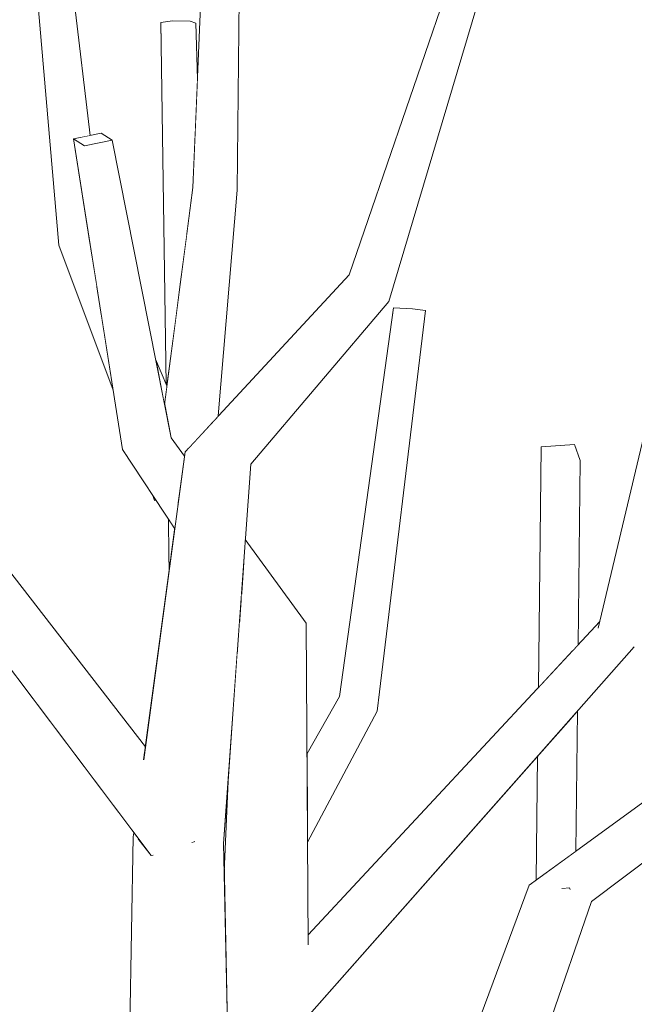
# Model space of a CAD drawing. Extents: x -289599 to -184549, y 66678 to 295474.
# Tile 141 of 256: x -267196 to -267125, y 72229 to 72342. Entities that reach past the tile are written whole.
import ezdxf

# ---------------------------------------------------------------- set-up
doc = ezdxf.new("R2010")
doc.units = 0
doc.header["$MEASUREMENT"] = 0
doc.linetypes.add('Wipeout_Contour', pattern=[1000, 0, -1000])
doc.layers.add('arch drzewa', color=8, linetype='Continuous')
doc.layers.add('Model Ściany', color=8, linetype='Continuous')
doc.layers.add('arch drzewa_Nr_Pióra__4', color=8, linetype='Continuous', lineweight=9)

msp = doc.modelspace()

# ---------------------------------------------------------------- wipeouts: each hides what was drawn before it
at = {"color": 254, "linetype": 'Wipeout_Contour', "lineweight": 0, "ltscale": 155815580.5429485}
msp.add_wipeout([(-266554.89, 73918.5), (-267404.89, 73918.5), (-267404.89, 71750.74), (-267394.05, 71748.38), (-267372.77, 71719.53), (-267373.64, 71718.42), (-267361.77, 71703.3), (-267362.86, 71707.49), (-267359.04, 71708.25), (-267358.29, 71705.38), (-267355.17, 71695.54), (-267346.43, 71685.62), (-267240.2, 71631.77), (-267227.65, 71618.5), (-267218.17, 71618.5), (-267220.21, 71620.82), (-267247.35, 71650.22), (-267302.21, 71663.9), (-267344.56, 71705.32), (-267344.38, 71705.62), (-267342.13, 71706.97), (-267301.15, 71667.98), (-267250.39, 71657.3), (-267251.23, 71718.8), (-267273.59, 71740.57), (-267303.22, 71763.94), (-267315.77, 71793.44), (-267312.12, 71795.22), (-267299.06, 71767.03), (-267278.28, 71751.59), (-267300.51, 71793.47), (-267299.07, 71794.08), (-267295.74, 71795.05), (-267269.02, 71744.71), (-267267.61, 71743.65), (-267242.21, 71719.01), (-267240.22, 71656.11), (-267209.85, 71623.74), (-267192.15, 71653.85), (-267191.46, 71694.71), (-267193.92, 71714.07), (-267240.91, 71785.35), (-267259.73, 71812.62), (-267259.88, 71812.93), (-267260.8, 71812.82), (-267270.86, 71824.37), (-267270.54, 71828.28), (-267284.76, 71838.86), (-267339.96, 71858.73), (-267360.22, 71897.52), (-267358.39, 71899.45), (-267355.97, 71898.67), (-267336.95, 71862.09), (-267284.5, 71844.32), (-267289.83, 71884.07), (-267289.74, 71884.6), (-267318.21, 71914.64), (-267315.25, 71916.35), (-267314.75, 71916.33), (-267285.4, 71886.11), (-267266.24, 71880.37), (-267263.37, 71892.41), (-267272.23, 71900.47), (-267271.16, 71917.53), (-267290.97, 71936.41), (-267293.6, 71962.94), (-267291, 71964.16), (-267288.75, 71963.13), (-267285.82, 71939.03), (-267270.75, 71924.2), (-267270.15, 71933.8), (-267268.22, 71934.27), (-267266.08, 71933.72), (-267266.79, 71920.31), (-267258.08, 71911.73), (-267250.14, 71948.8), (-267246.25, 71948.52), (-267246.21, 71946.67), (-267254.45, 71908.17), (-267252.47, 71906.21), (-267255.44, 71892.9), (-267227.55, 71869.33), (-267227.88, 71868.89), (-267227.73, 71868.84), (-267199.86, 71820.83), (-267198.77, 71802.23), (-267191.78, 71821.78), (-267221.92, 71864.2), (-267221.25, 71864.62), (-267218.99, 71865.53), (-267189.25, 71824.28), (-267188.66, 71858.3), (-267186.39, 71900.82), (-267222.82, 71986.56), (-267226.45, 71988.74), (-267224.64, 71990.83), (-267225.42, 71992.67), (-267229.06, 71999.34), (-267272.8, 72049.63), (-267294.95, 72051.63), (-267299.19, 72053.27), (-267330.73, 72076.07), (-267343.97, 72085.11), (-267390.39, 72099.59), (-267391.71, 72101.29), (-267389.57, 72103.42), (-267341.07, 72088.55), (-267328.2, 72079.46), (-267355.07, 72117.93), (-267355.02, 72119.18), (-267352.4, 72119.92), (-267325.31, 72083.33), (-267285.03, 72065.32), (-267313.51, 72104.32), (-267306.83, 72136.48), (-267310, 72141.1), (-267327.38, 72176.11), (-267325.58, 72177.05), (-267323.15, 72177.38), (-267308.13, 72149.23), (-267310.21, 72162.07), (-267306.83, 72162.95), (-267306.13, 72162.19), (-267303.17, 72145.56), (-267301.81, 72139.09), (-267289.28, 72122.03), (-267288.79, 72176.46), (-267286.85, 72176.89), (-267283.45, 72176.62), (-267284, 72114.84), (-267282.59, 72112.92), (-267248.87, 72053.1), (-267227.3, 72017.9), (-267229.32, 72048.9), (-267234.21, 72057.74), (-267236.98, 72061.01), (-267236.23, 72061.39), (-267250.28, 72086.77), (-267235.32, 72122.05), (-267228.73, 72157.87), (-267226.96, 72157.71), (-267226.37, 72157.6), (-267231.84, 72121.2), (-267245.33, 72088.35), (-267221.6, 72049.35), (-267221.55, 72048.99), (-267211.02, 72036.52), (-267224.99, 72066.7), (-267224.1, 72068.76), (-267220.34, 72068.94), (-267201.46, 72030.94), (-267205.13, 72046.01), (-267195.1, 72076.44), (-267196.57, 72076.37), (-267206.31, 72140.08), (-267220.79, 72182.17), (-267261.46, 72212.28), (-267294.12, 72221.23), (-267319.97, 72232.76), (-267344.72, 72248.99), (-267344.79, 72250.7), (-267342.36, 72251.89), (-267333.53, 72246.52), (-267331.86, 72248.22), (-267298.25, 72228.87), (-267290.01, 72225.52), (-267254.88, 72216.58), (-267222.76, 72193.85), (-267222.2, 72195.52), (-267234.49, 72228.61), (-267245.6, 72271.62), (-267248.78, 72301.27), (-267253.4, 72320.74), (-267256.92, 72334.03), (-267253.03, 72334.74), (-267252.42, 72333.68), (-267249.6, 72323.21), (-267243.96, 72304.25), (-267241.52, 72291.07), (-267237.66, 72316.17), (-267238.19, 72317.91), (-267243.11, 72323.08), (-267243.33, 72324.09), (-267240.09, 72325.73), (-267238.94, 72324.52), (-267238.64, 72324.84), (-267235.21, 72324.9), (-267233.47, 72318.76), (-267214.98, 72299.28), (-267212.2, 72333.19), (-267228.57, 72363.86), (-267226.03, 72365.13), (-267223.67, 72365.28), (-267206.11, 72332.9), (-267209.66, 72295.36), (-267181.01, 72258.39), (-267178.26, 72278.79), (-267178.28, 72280.56), (-267178.35, 72284.63), (-267179.79, 72286.84), (-267179.94, 72286.81), (-267180.16, 72287.39), (-267183.64, 72292.7), (-267184.72, 72299.54), (-267191.01, 72316.29), (-267194.12, 72352.21), (-267184.49, 72379.66), (-267181.78, 72379.12), (-267181.77, 72378.98), (-267190.2, 72352.49), (-267187.39, 72328.96), (-267186.13, 72329.22), (-267184.86, 72328.42), (-267179.85, 72303.15), (-267178.59, 72300.2), (-267179.23, 72341.99), (-267177.86, 72342.19), (-267175.84, 72342.16), (-267175.19, 72341.94), (-267175, 72335.45), (-267173.66, 72368.41), (-267171.45, 72368.51), (-267169.93, 72368.3), (-267170.4, 72322.65), (-267172.58, 72296.58), (-267157.45, 72312.87), (-267146.23, 72345.54), (-267142.87, 72345.09), (-267142.7, 72343.88), (-267152.89, 72309.78), (-267168.83, 72291.03), (-267169.46, 72282.3), (-267162.43, 72272.66), (-267162.33, 72257.61), (-267158.59, 72264.2), (-267152.34, 72309.05), (-267150.13, 72308.95), (-267148.64, 72308.74), (-267154.24, 72262.49), (-267162.27, 72247.35), (-267162.2, 72236.68), (-267135.6, 72265.25), (-267135.28, 72293), (-267131.42, 72293.3), (-267130.76, 72291.44), (-267131, 72270.18), (-267128.51, 72272.86), (-267122.12, 72299.75), (-267099.47, 72329.42), (-267097.98, 72329.77), (-267095.06, 72328.15), (-267116.44, 72300.44), (-267122.1, 72279.04), (-267096.71, 72303.64), (-267093.97, 72302.24), (-267092.55, 72300.96), (-267124.41, 72270.08), (-267124.47, 72270.11), (-267124.52, 72269.93), (-267131.09, 72262.5), (-267131.28, 72246.32), (-267091.76, 72275.06), (-267087.49, 72308.02), (-267082.99, 72307.8), (-267087.45, 72272.08), (-267129.48, 72240.53), (-267142.14, 72203.78), (-267139.97, 72201.92), (-267147.29, 72188.82), (-267148.25, 72186.05), (-267098.87, 72200.54), (-267078.78, 72244.31), (-267027.3, 72275.39), (-267024.95, 72273.24), (-267024.95, 72272.56), (-267073.28, 72242.57), (-267095.96, 72194.42), (-267152.29, 72175.83), (-267164.36, 72157.23), (-267164.31, 72155.32), (-267165.61, 72155.31), (-267166.47, 72153.98), (-267171.79, 72130.46), (-267171.79, 72129.72), (-267171.62, 72125.13), (-267168.64, 72128.16), (-267165.27, 72149.83), (-267163.68, 72151.86), (-267160.07, 72150.82), (-267162.38, 72127.73), (-267163.89, 72124.2), (-267171.23, 72114.39), (-267170.51, 72094.67), (-267170.45, 72094.54), (-267170.5, 72094.53), (-267169.08, 72055.64), (-267168.01, 72028.93), (-267166.71, 72022.75), (-267167.75, 72022.59), (-267166.11, 71981.58), (-267165.41, 71946.78), (-267160.96, 71940.17), (-267154.78, 71925.2), (-267157.32, 71971.72), (-267159.94, 72001.28), (-267163.82, 72055.82), (-267163.84, 72063.1), (-267164.32, 72077.48), (-267161.37, 72077.66), (-267160.94, 72076.85), (-267160.23, 72062.48), (-267159.66, 72054.84), (-267155.89, 72020.36), (-267152.04, 72041.87), (-267148.7, 72041.69), (-267146.72, 72041.2), (-267153.84, 72001.51), (-267153.6, 71999.34), (-267148.41, 71971.27), (-267141.73, 71910.81), (-267130.2, 71936.36), (-267124.65, 71946.44), (-267123.81, 71972.6), (-267099.22, 72018.98), (-267098.65, 72019.15), (-267098.69, 72019.63), (-267084.29, 72036.06), (-267073.32, 72053.32), (-267078.55, 72078.81), (-267075.93, 72079.42), (-267074.82, 72078.73), (-267070.47, 72057.8), (-267070.42, 72057.89), (-267056.61, 72091.8), (-267054.99, 72091.74), (-267051.8, 72090.79), (-267064.65, 72056.13), (-267068.73, 72049.4), (-267068.15, 72046.6), (-267077.33, 72035.21), (-267084.67, 72023.1), (-267062.19, 72029.47), (-267052.81, 72062.94), (-267048.42, 72062.22), (-267056.35, 72031.13), (-267054.58, 72031.63), (-267045.99, 72038.91), (-267032.16, 72051.01), (-267031.42, 72050.54), (-267020.35, 72062.61), (-267018.61, 72062.89), (-267015.99, 72061.06), (-267043.56, 72030.26), (-267052.71, 72027.73), (-267061.55, 72019.78), (-267080, 71992.99), (-267093.88, 71952.99), (-267084.28, 71961.07), (-267024.01, 71996.91), (-266998.65, 72044.15), (-266995.15, 72044.03), (-266993.91, 72042.09), (-267016.92, 71999.22), (-266957.08, 72017.32), (-266950.39, 72026.42), (-266930.3, 72054.71), (-266929.29, 72055.13), (-266926.46, 72053.39), (-266955.35, 72013.46), (-267019.39, 71992.96), (-267077.74, 71956.54), (-267099.7, 71936.7), (-267122.83, 71887.39), (-267126.74, 71865.63), (-267122.46, 71858.86), (-267124.14, 71868.46), (-267123.09, 71869.81), (-267120.43, 71869.49), (-267116.24, 71849), (-267114.26, 71845.88), (-267113.12, 71833.76), (-267112.64, 71831.42), (-267110.74, 71828.86), (-267105.17, 71849.14), (-267096.58, 71873.38), (-267095.7, 71875.13), (-267103.9, 71925.7), (-267100.53, 71926.23), (-267098.59, 71926.05), (-267091.65, 71883.21), (-267088.61, 71889.26), (-267081.24, 71913.31), (-267079.73, 71914.34), (-267076.87, 71912.94), (-267083.05, 71888.5), (-267089.79, 71871.89), (-267096.95, 71847.35), (-267104.1, 71819.91), (-267089.95, 71800.84), (-267077.85, 71836.95), (-267075.72, 71865.5), (-267049.63, 71904.05), (-267046.66, 71904.73), (-267045.7, 71902.48), (-267069.99, 71865.23), (-267070.6, 71836.16), (-267084.05, 71795.41), (-267080.14, 71787.89), (-267071.36, 71794.68), (-267054.59, 71808.43), (-267020.67, 71856.61), (-266986.06, 71878.82), (-266961.97, 71898.35), (-266959.13, 71896.29), (-266959.16, 71896.03), (-266960.68, 71894.8), (-266957.88, 71893.41), (-266958.11, 71891.29), (-267015.33, 71854.49), (-267048.81, 71806.87), (-267049.88, 71805.29), (-267051.19, 71803.49), (-267065.12, 71792.28), (-267077.11, 71782.06), (-267065.43, 71759.6), (-267041.15, 71802.36), (-267006.62, 71809.79), (-266983.4, 71843.27), (-266981.1, 71846.61), (-266980.61, 71847.28), (-266977.96, 71846.19), (-266980.37, 71842.76), (-267005.92, 71805.89), (-267036.06, 71799.94), (-267061.32, 71751.7), (-267059.69, 71748.58), (-267084.57, 71725.32), (-267053.86, 71730.73), (-267053.04, 71734.58), (-267021.97, 71756.89), (-267022.42, 71761.76), (-267023.39, 71770.12), (-267018.27, 71780.21), (-267014.6, 71780.62), (-267013.67, 71778.06), (-267017.46, 71767.62), (-267017.43, 71767.43), (-267016.39, 71760.9), (-267013.83, 71762.74), (-267011.35, 71761.13), (-267003.93, 71766.63), (-266968.16, 71773.45), (-266967.24, 71771.32), (-266967.8, 71770.63), (-267001.07, 71763.75), (-267015.13, 71753.08), (-267010.16, 71722.03), (-266957.77, 71737.3), (-266948.96, 71765.07), (-266943.45, 71764.4), (-266953.72, 71733.42), (-266957.11, 71732.26), (-266960.48, 71731.26), (-267010.07, 71715.44), (-267010.24, 71715.32), (-267010.34, 71714.69), (-267011.17, 71714.7), (-267050.84, 71688.31), (-267064.82, 71648.11), (-267103.31, 71618.5), (-266554.89, 71618.5), (-266554.89, 71746.14), (-266591.22, 71757.06), (-266615, 71786), (-266612.08, 71787.59), (-266610.19, 71788.38), (-266589.22, 71762.37), (-266564.6, 71755.4), (-266564.32, 71757.04), (-266563.13, 71758.14), (-266554.89, 71756.58)], dxfattribs=at).dxf.layer = 'Model Ściany'

# ---------------------------------------------------------------- next in the draw order: wipeouts: each hides what was drawn before it
at = {"color": 254, "linetype": 'Wipeout_Contour', "lineweight": 0, "ltscale": 1296223.404634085}
msp.add_wipeout([(-267190.2, 72352.49), (-267193.5, 72352.3), (-267188.43, 72328.75), (-267187.39, 72328.96)], dxfattribs=at).dxf.layer = 'arch drzewa'
at = {"color": 254, "linetype": 'Wipeout_Contour', "lineweight": 0, "ltscale": 1296163.56372751}
msp.add_wipeout([(-267175.84, 72342.16), (-267175.29, 72328.3), (-267175, 72335.45), (-267175.19, 72341.94)], dxfattribs=at).dxf.layer = 'arch drzewa'
at = {"color": 254, "linetype": 'Wipeout_Contour', "lineweight": 0, "ltscale": 972143.103791}
msp.add_wipeout([(-267189.68, 72316.83), (-267186.59, 72311.39), (-267187.52, 72317.29)], dxfattribs=at).dxf.layer = 'arch drzewa'
at = {"color": 254, "linetype": 'Wipeout_Contour', "lineweight": 0, "ltscale": 1295937.006884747}
msp.add_wipeout([(-267131.69, 72269.44), (-267131, 72270.18), (-267130.76, 72291.44), (-267131.42, 72293.3)], dxfattribs=at).dxf.layer = 'arch drzewa'
at = {"color": 254, "linetype": 'Wipeout_Contour', "lineweight": 0, "ltscale": 972098.868948}
msp.add_wipeout([(-267179.8, 72286.85), (-267180.16, 72287.39), (-267179.94, 72286.81)], dxfattribs=at).dxf.layer = 'arch drzewa'
at = {"color": 254, "linetype": 'Wipeout_Contour', "lineweight": 0, "ltscale": 972088.501218}
msp.add_wipeout([(-267178.28, 72280.56), (-267178.2, 72279.28), (-267178.02, 72280.59)], dxfattribs=at).dxf.layer = 'arch drzewa'
at = {"color": 254, "linetype": 'Wipeout_Contour', "lineweight": 0, "ltscale": 1295911.591739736}
msp.add_wipeout([(-267131.96, 72245.82), (-267131.28, 72246.32), (-267131.09, 72262.5), (-267131.78, 72261.72)], dxfattribs=at).dxf.layer = 'arch drzewa'
at = {"color": 254, "linetype": 'Wipeout_Contour', "lineweight": 0, "ltscale": 5184860.433089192}
msp.add_wipeout([(-267233.74, 72275.23), (-267236.22, 72267.31), (-267224.31, 72230.52), (-267216.81, 72211.59), (-267208.65, 72235.91), (-267208.51, 72235.93), (-267204.62, 72235.18), (-267214.14, 72204.85), (-267202.02, 72174.23), (-267183.38, 72194.82), (-267182.41, 72247.98), (-267182.35, 72248.45), (-267215.54, 72292.37), (-267215.41, 72293.92), (-267231.14, 72310.47), (-267226.71, 72294.76)], dxfattribs=at).dxf.layer = 'Model Ściany'
at = {"color": 254, "linetype": 'Wipeout_Contour', "lineweight": 0, "ltscale": 2915910.938510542}
msp.add_wipeout([(-267162.14, 72226.17), (-267165.51, 72192.43), (-267165.32, 72191.89), (-267164.8, 72173.08), (-267159.31, 72181.52), (-267136.65, 72242.42), (-267135.85, 72243), (-267135.69, 72257.3), (-267162.15, 72227.4)], dxfattribs=at).dxf.layer = 'Model Ściany'
at = {"color": 254, "linetype": 'Wipeout_Contour', "lineweight": 0, "ltscale": 972046.400175}
msp.add_wipeout([(-267171.98, 72247.23), (-267171.91, 72243.96), (-267171.41, 72255.28)], dxfattribs=at).dxf.layer = 'Model Ściany'

# ---------------------------------------------------------------- next in the draw order: wipeouts: each hides what was drawn before it
at = {"color": 254, "linetype": 'Wipeout_Contour', "lineweight": 0, "ltscale": 972119.653108}
msp.add_wipeout([(-267175.84, 72342.16), (-267175.35, 72326.74), (-267175.29, 72328.3)], dxfattribs=at).dxf.layer = 'arch drzewa'
at = {"color": 254, "linetype": 'Wipeout_Contour', "lineweight": 0, "ltscale": 972139.455157}
msp.add_wipeout([(-267189.68, 72316.83), (-267186.07, 72308.1), (-267186.59, 72311.39)], dxfattribs=at).dxf.layer = 'arch drzewa'
at = {"color": 254, "linetype": 'Wipeout_Contour', "lineweight": 0, "ltscale": 1295945.035122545}
msp.add_wipeout([(-267135.28, 72293), (-267135.6, 72265.25), (-267131.69, 72269.44), (-267131.42, 72293.3)], dxfattribs=at).dxf.layer = 'arch drzewa'
at = {"color": 254, "linetype": 'Wipeout_Contour', "lineweight": 0, "ltscale": 972098.803954}
msp.add_wipeout([(-267179.8, 72286.85), (-267179.94, 72286.81), (-267179.79, 72286.84)], dxfattribs=at).dxf.layer = 'arch drzewa'
at = {"color": 254, "linetype": 'Wipeout_Contour', "lineweight": 0, "ltscale": 972088.053403}
msp.add_wipeout([(-267178.28, 72280.56), (-267178.26, 72278.79), (-267178.2, 72279.28)], dxfattribs=at).dxf.layer = 'arch drzewa'
at = {"color": 254, "linetype": 'Wipeout_Contour', "lineweight": 0, "ltscale": 1296017.846462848}
msp.add_wipeout([(-267155.47, 72263.49), (-267162.28, 72249.37), (-267162.27, 72247.35), (-267154.24, 72262.49)], dxfattribs=at).dxf.layer = 'arch drzewa'
at = {"color": 254, "linetype": 'Wipeout_Contour', "lineweight": 0, "ltscale": 1295918.366849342}
msp.add_wipeout([(-267135.85, 72243), (-267131.96, 72245.82), (-267131.78, 72261.72), (-267135.69, 72257.3)], dxfattribs=at).dxf.layer = 'arch drzewa'
at = {"color": 254, "linetype": 'Wipeout_Contour', "lineweight": 0, "ltscale": 1943859.268060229}
msp.add_wipeout([(-267146.78, 72197.19), (-267143.74, 72202.4), (-267142.34, 72203.95), (-267142.14, 72203.78), (-267129.48, 72240.53), (-267136.65, 72242.42)], dxfattribs=at).dxf.layer = 'arch drzewa'

# ---------------------------------------------------------------- next in the draw order: linework, layer by layer
at = {"layer": 'arch drzewa_Nr_Pióra__4', "linetype": 'Continuous'}
for p, q in [((-267131.42, 72293.3), (-267135.28, 72293)), ((-267130.76, 72291.44), (-267131.42, 72293.3))]:
    msp.add_line(p, q, dxfattribs=at)

# ---------------------------------------------------------------- next in the draw order: wipeouts: each hides what was drawn before it
at = {"color": 254, "linetype": 'Wipeout_Contour', "lineweight": 0, "ltscale": 1620200.454216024}
msp.add_wipeout([(-267175.84, 72342.16), (-267177.86, 72342.19), (-267176.26, 72317.26), (-267175.51, 72322.95), (-267175.35, 72326.74)], dxfattribs=at).dxf.layer = 'arch drzewa'
at = {"color": 254, "linetype": 'Wipeout_Contour', "lineweight": 0, "ltscale": 1296187.456347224}
msp.add_wipeout([(-267191.01, 72316.29), (-267185.51, 72304.52), (-267186.07, 72308.1), (-267189.68, 72316.83)], dxfattribs=at).dxf.layer = 'arch drzewa'
at = {"color": 254, "linetype": 'Wipeout_Contour', "lineweight": 0, "ltscale": 972019.701028}
msp.add_wipeout([(-267154.24, 72262.49), (-267148.64, 72308.74), (-267150.13, 72308.95)], dxfattribs=at).dxf.layer = 'arch drzewa'
at = {"color": 254, "linetype": 'Wipeout_Contour', "lineweight": 0, "ltscale": 1296119.321698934}
msp.add_wipeout([(-267178.35, 72284.63), (-267178.28, 72280.56), (-267178.02, 72280.59), (-267177.62, 72283.53)], dxfattribs=at).dxf.layer = 'arch drzewa'
at = {"color": 254, "linetype": 'Wipeout_Contour', "lineweight": 0, "ltscale": 971857.186029}
msp.add_wipeout([(-267129.48, 72240.53), (-267087.45, 72272.08), (-267091.76, 72275.06)], dxfattribs=at).dxf.layer = 'arch drzewa'
at = {"color": 254, "linetype": 'Wipeout_Contour', "lineweight": 0, "ltscale": 972016.199237}
msp.add_wipeout([(-267162.29, 72250.48), (-267162.28, 72249.37), (-267155.47, 72263.49)], dxfattribs=at).dxf.layer = 'arch drzewa'
at = {"color": 254, "linetype": 'Wipeout_Contour', "lineweight": 0, "ltscale": 1619912.59293832}
msp.add_wipeout([(-267159.31, 72181.52), (-267157.53, 72180.64), (-267154.35, 72184.22), (-267146.78, 72197.19), (-267136.65, 72242.42)], dxfattribs=at).dxf.layer = 'arch drzewa'
at = {"color": 254, "linetype": 'Wipeout_Contour', "lineweight": 0, "ltscale": 971927.137626}
msp.add_wipeout([(-267132.01, 72242.09), (-267132.57, 72242.04), (-267131.96, 72241.96)], dxfattribs=at).dxf.layer = 'arch drzewa'

# ---------------------------------------------------------------- next in the draw order: wipeouts: each hides what was drawn before it
at = {"color": 254, "linetype": 'Wipeout_Contour', "lineweight": 0, "ltscale": 972117.252809}
msp.add_wipeout([(-267176.26, 72317.26), (-267177.86, 72342.19), (-267177.09, 72310.92)], dxfattribs=at).dxf.layer = 'arch drzewa'
at = {"color": 254, "linetype": 'Wipeout_Contour', "lineweight": 0, "ltscale": 972134.4482}
msp.add_wipeout([(-267191.01, 72316.29), (-267184.72, 72299.54), (-267185.51, 72304.52)], dxfattribs=at).dxf.layer = 'arch drzewa'
at = {"color": 254, "linetype": 'Wipeout_Contour', "lineweight": 0, "ltscale": 1296024.576107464}
msp.add_wipeout([(-267158.59, 72264.2), (-267162.32, 72255.46), (-267162.29, 72250.48), (-267155.47, 72263.49)], dxfattribs=at).dxf.layer = 'arch drzewa'
at = {"color": 254, "linetype": 'Wipeout_Contour', "lineweight": 0, "ltscale": 971927.233588}
msp.add_wipeout([(-267132.57, 72242.04), (-267132.01, 72242.09), (-267132, 72242.48)], dxfattribs=at).dxf.layer = 'arch drzewa'

# ---------------------------------------------------------------- next in the draw order: wipeouts: each hides what was drawn before it
at = {"color": 254, "linetype": 'Wipeout_Contour', "lineweight": 0, "ltscale": 1620263.710941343}
msp.add_wipeout([(-267193.5, 72352.3), (-267189.68, 72316.83), (-267187.52, 72317.29), (-267189.3, 72328.57), (-267188.43, 72328.75)], dxfattribs=at).dxf.layer = 'arch drzewa'
at = {"color": 254, "linetype": 'Wipeout_Contour', "lineweight": 0, "ltscale": 1296162.334380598}
msp.add_wipeout([(-267179.23, 72341.99), (-267177.59, 72307.13), (-267177.09, 72310.92), (-267177.86, 72342.19)], dxfattribs=at).dxf.layer = 'arch drzewa'
at = {"color": 254, "linetype": 'Wipeout_Contour', "lineweight": 0, "ltscale": 1296132.555262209}
msp.add_wipeout([(-267175.51, 72322.95), (-267176.09, 72292.8), (-267175.6, 72293.34), (-267173.01, 72321.95)], dxfattribs=at).dxf.layer = 'arch drzewa'
at = {"color": 254, "linetype": 'Wipeout_Contour', "lineweight": 0, "ltscale": 972014.456499}
msp.add_wipeout([(-267150.13, 72308.95), (-267155.47, 72263.49), (-267154.24, 72262.49)], dxfattribs=at).dxf.layer = 'arch drzewa'
at = {"color": 254, "linetype": 'Wipeout_Contour', "lineweight": 0, "ltscale": 1296030.726346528}
msp.add_wipeout([(-267158.59, 72264.2), (-267162.33, 72257.61), (-267162.33, 72257.17), (-267162.32, 72255.46)], dxfattribs=at).dxf.layer = 'arch drzewa'

# ---------------------------------------------------------------- next in the draw order: wipeouts: each hides what was drawn before it
at = {"color": 254, "linetype": 'Wipeout_Contour', "lineweight": 0, "ltscale": 972174.356213}
msp.add_wipeout([(-267189.68, 72316.83), (-267193.5, 72352.3), (-267194.12, 72352.21)], dxfattribs=at).dxf.layer = 'arch drzewa'
at = {"color": 254, "linetype": 'Wipeout_Contour', "lineweight": 0, "ltscale": 1296150.613049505}
msp.add_wipeout([(-267177.59, 72307.13), (-267179.23, 72341.99), (-267178.59, 72300.2), (-267178.52, 72300.05)], dxfattribs=at).dxf.layer = 'arch drzewa'
at = {"color": 254, "linetype": 'Wipeout_Contour', "lineweight": 0, "ltscale": 1296123.379569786}
msp.add_wipeout([(-267173.25, 72295.86), (-267172.58, 72296.58), (-267170.4, 72322.65), (-267173.01, 72321.95)], dxfattribs=at).dxf.layer = 'arch drzewa'
at = {"color": 254, "linetype": 'Wipeout_Contour', "lineweight": 0, "ltscale": 972024.667307}
msp.add_wipeout([(-267155.47, 72263.49), (-267150.13, 72308.95), (-267152.34, 72309.05)], dxfattribs=at).dxf.layer = 'arch drzewa'
at = {"color": 254, "linetype": 'Wipeout_Contour', "lineweight": 0, "ltscale": 1296036.181753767}
msp.add_wipeout([(-267162.43, 72272.66), (-267166.76, 72271.71), (-267162.98, 72234.5), (-267162.2, 72235.54)], dxfattribs=at).dxf.layer = 'arch drzewa'

# ---------------------------------------------------------------- next in the draw order: linework, layer by layer
at = {"layer": 'arch drzewa_Nr_Pióra__4', "linetype": 'Continuous'}
for p, q in [((-267177.86, 72342.19), (-267179.23, 72341.99)), ((-267148.64, 72308.74), (-267150.13, 72308.95))]:
    msp.add_line(p, q, dxfattribs=at)

# ---------------------------------------------------------------- next in the draw order: wipeouts: each hides what was drawn before it
at = {"color": 254, "linetype": 'Wipeout_Contour', "lineweight": 0, "ltscale": 972163.372542}
msp.add_wipeout([(-267194.12, 72352.21), (-267191.01, 72316.29), (-267189.68, 72316.83)], dxfattribs=at).dxf.layer = 'arch drzewa'
at = {"color": 254, "linetype": 'Wipeout_Contour', "lineweight": 0, "ltscale": 972021.515317}
msp.add_wipeout([(-267152.34, 72309.05), (-267158.59, 72264.2), (-267155.47, 72263.49)], dxfattribs=at).dxf.layer = 'arch drzewa'
at = {"color": 254, "linetype": 'Wipeout_Contour', "lineweight": 0, "ltscale": 972106.320821}
msp.add_wipeout([(-267179.85, 72303.15), (-267178.8, 72297.89), (-267178.52, 72300.05)], dxfattribs=at).dxf.layer = 'arch drzewa'
at = {"color": 254, "linetype": 'Wipeout_Contour', "lineweight": 0, "ltscale": 1944036.162590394}
msp.add_wipeout([(-267166.79, 72225.01), (-267164.73, 72225.52), (-267164.56, 72232.34), (-267163.96, 72233.07), (-267162.98, 72234.5), (-267166.76, 72271.71)], dxfattribs=at).dxf.layer = 'arch drzewa'

# ---------------------------------------------------------------- next in the draw order: linework, layer by layer
at = {"layer": 'arch drzewa_Nr_Pióra__4', "linetype": 'Continuous'}
msp.add_line((-267191.01, 72316.29), (-267194.12, 72352.21), dxfattribs=at)

# ---------------------------------------------------------------- next in the draw order: wipeouts: each hides what was drawn before it
at = {"color": 254, "linetype": 'Wipeout_Contour', "lineweight": 0, "ltscale": 1944197.107931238}
msp.add_wipeout([(-267178.8, 72297.89), (-267178.04, 72294.04), (-267176.49, 72291.92), (-267176.42, 72292.45), (-267176.09, 72292.8), (-267175.51, 72322.95)], dxfattribs=at).dxf.layer = 'arch drzewa'
at = {"color": 254, "linetype": 'Wipeout_Contour', "lineweight": 0, "ltscale": 1296060.885360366}
msp.add_wipeout([(-267170.15, 72272.73), (-267170.37, 72269.7), (-267166.79, 72225.01), (-267166.76, 72271.71)], dxfattribs=at).dxf.layer = 'arch drzewa'

# ---------------------------------------------------------------- next in the draw order: wipeouts: each hides what was drawn before it
at = {"color": 254, "linetype": 'Wipeout_Contour', "lineweight": 0, "ltscale": 972093.998699}
msp.add_wipeout([(-267173.01, 72321.95), (-267175.6, 72293.34), (-267173.25, 72295.86)], dxfattribs=at).dxf.layer = 'arch drzewa'
at = {"color": 254, "linetype": 'Wipeout_Contour', "lineweight": 0, "ltscale": 1296130.131617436}
msp.add_wipeout([(-267178.04, 72294.04), (-267181.41, 72292.07), (-267177.07, 72287.63), (-267176.49, 72291.92)], dxfattribs=at).dxf.layer = 'arch drzewa'
at = {"color": 254, "linetype": 'Wipeout_Contour', "lineweight": 0, "ltscale": 972054.83681}
msp.add_wipeout([(-267169.63, 72280.02), (-267162.43, 72272.66), (-267169.46, 72282.3)], dxfattribs=at).dxf.layer = 'arch drzewa'
at = {"color": 254, "linetype": 'Wipeout_Contour', "lineweight": 0, "ltscale": 1620064.400090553}
msp.add_wipeout([(-267171.91, 72243.96), (-267171.51, 72226.21), (-267166.79, 72225.01), (-267170.37, 72269.7), (-267171.41, 72255.28)], dxfattribs=at).dxf.layer = 'arch drzewa'

# ---------------------------------------------------------------- next in the draw order: wipeouts: each hides what was drawn before it
at = {"color": 254, "linetype": 'Wipeout_Contour', "lineweight": 0, "ltscale": 972127.105278}
msp.add_wipeout([(-267173.01, 72321.95), (-267172.13, 72368.2), (-267173.66, 72368.41)], dxfattribs=at).dxf.layer = 'arch drzewa'
at = {"color": 254, "linetype": 'Wipeout_Contour', "lineweight": 0, "ltscale": 972131.441992}
msp.add_wipeout([(-267178.04, 72294.04), (-267184.86, 72328.42), (-267188.03, 72327.76)], dxfattribs=at).dxf.layer = 'arch drzewa'
at = {"color": 254, "linetype": 'Wipeout_Contour', "lineweight": 0, "ltscale": 972096.407915}
msp.add_wipeout([(-267181.41, 72292.07), (-267177.25, 72286.29), (-267177.07, 72287.63)], dxfattribs=at).dxf.layer = 'arch drzewa'
at = {"color": 254, "linetype": 'Wipeout_Contour', "lineweight": 0, "ltscale": 1296069.909295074}
msp.add_wipeout([(-267169.63, 72280.02), (-267169.91, 72276.09), (-267166.76, 72271.71), (-267162.43, 72272.66)], dxfattribs=at).dxf.layer = 'arch drzewa'
at = {"color": 254, "linetype": 'Wipeout_Contour', "lineweight": 0, "ltscale": 1944072.251506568}
msp.add_wipeout([(-267178.31, 72245.85), (-267175.71, 72219.98), (-267175.53, 72220.01), (-267171.35, 72208.52), (-267171.13, 72209.67), (-267171.98, 72247.23)], dxfattribs=at).dxf.layer = 'arch drzewa'

# ---------------------------------------------------------------- next in the draw order: wipeouts: each hides what was drawn before it
at = {"color": 254, "linetype": 'Wipeout_Contour', "lineweight": 0, "ltscale": 972119.294221}
msp.add_wipeout([(-267173.66, 72368.41), (-267175.51, 72322.95), (-267173.01, 72321.95)], dxfattribs=at).dxf.layer = 'arch drzewa'
at = {"color": 254, "linetype": 'Wipeout_Contour', "lineweight": 0, "ltscale": 972121.457794}
msp.add_wipeout([(-267170.4, 72322.65), (-267169.93, 72368.3), (-267172.13, 72368.2)], dxfattribs=at).dxf.layer = 'arch drzewa'
at = {"color": 254, "linetype": 'Wipeout_Contour', "lineweight": 0, "ltscale": 1296133.966642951}
msp.add_wipeout([(-267181.41, 72292.07), (-267183.64, 72292.7), (-267177.43, 72284.97), (-267177.25, 72286.29)], dxfattribs=at).dxf.layer = 'arch drzewa'
at = {"color": 254, "linetype": 'Wipeout_Contour', "lineweight": 0, "ltscale": 972056.958369}
msp.add_wipeout([(-267169.94, 72275.66), (-267166.76, 72271.71), (-267169.91, 72276.09)], dxfattribs=at).dxf.layer = 'arch drzewa'
at = {"color": 254, "linetype": 'Wipeout_Contour', "lineweight": 0, "ltscale": 971957.868812}
msp.add_wipeout([(-267128.7, 72272.09), (-267164.72, 72224.49), (-267124.52, 72269.93)], dxfattribs=at).dxf.layer = 'arch drzewa'
at = {"color": 254, "linetype": 'Wipeout_Contour', "lineweight": 0, "ltscale": 972047.493042}
msp.add_wipeout([(-267175.71, 72219.98), (-267178.31, 72245.85), (-267177.99, 72219.55)], dxfattribs=at).dxf.layer = 'arch drzewa'

# ---------------------------------------------------------------- next in the draw order: linework, layer by layer
at = {"layer": 'arch drzewa_Nr_Pióra__4', "linetype": 'Continuous'}
for p, q in [((-267175.51, 72322.95), (-267173.66, 72368.41)), ((-267175.84, 72342.16), (-267177.86, 72342.19)), ((-267175.19, 72341.94), (-267175.84, 72342.16)), ((-267175, 72335.45), (-267175.19, 72341.94))]:
    msp.add_line(p, q, dxfattribs=at)

# ---------------------------------------------------------------- next in the draw order: wipeouts: each hides what was drawn before it
at = {"color": 254, "linetype": 'Wipeout_Contour', "lineweight": 0, "ltscale": 972112.345854}
msp.add_wipeout([(-267172.13, 72368.2), (-267173.01, 72321.95), (-267170.4, 72322.65)], dxfattribs=at).dxf.layer = 'arch drzewa'
at = {"color": 254, "linetype": 'Wipeout_Contour', "lineweight": 0, "ltscale": 972098.092114}
msp.add_wipeout([(-267183.64, 72292.7), (-267177.62, 72283.53), (-267177.43, 72284.97)], dxfattribs=at).dxf.layer = 'arch drzewa'
at = {"color": 254, "linetype": 'Wipeout_Contour', "lineweight": 0, "ltscale": 972056.257827}
msp.add_wipeout([(-267170.15, 72272.73), (-267166.76, 72271.71), (-267169.94, 72275.66)], dxfattribs=at).dxf.layer = 'arch drzewa'
at = {"color": 254, "linetype": 'Wipeout_Contour', "lineweight": 0, "ltscale": 1619991.169820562}
msp.add_wipeout([(-267164.73, 72225.52), (-267164.87, 72224.56), (-267164.72, 72224.49), (-267128.7, 72272.09), (-267164.56, 72232.34)], dxfattribs=at).dxf.layer = 'arch drzewa'
at = {"color": 254, "linetype": 'Wipeout_Contour', "lineweight": 0, "ltscale": 4212229.584759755}
msp.add_wipeout([(-267182.41, 72247.98), (-267179.33, 72196.5), (-267178.84, 72196.41), (-267177.68, 72195.3), (-267177.9, 72212.91), (-267179.63, 72219.09), (-267179.35, 72219.3), (-267177.99, 72219.55), (-267178.31, 72245.85), (-267180.2, 72246.83), (-267180.21, 72245.85), (-267180.34, 72245.81), (-267181.71, 72247.61)], dxfattribs=at).dxf.layer = 'arch drzewa'

# ---------------------------------------------------------------- next in the draw order: linework, layer by layer
at = {"layer": 'arch drzewa_Nr_Pióra__4', "linetype": 'Continuous'}
msp.add_line((-267170.4, 72322.65), (-267169.93, 72368.3), dxfattribs=at)

# ---------------------------------------------------------------- next in the draw order: wipeouts: each hides what was drawn before it
at = {"color": 254, "linetype": 'Wipeout_Contour', "lineweight": 0, "ltscale": 972119.250631}
msp.add_wipeout([(-267188.03, 72327.76), (-267181.41, 72292.07), (-267178.04, 72294.04)], dxfattribs=at).dxf.layer = 'arch drzewa'
at = {"color": 254, "linetype": 'Wipeout_Contour', "lineweight": 0, "ltscale": 972066.799574}
msp.add_wipeout([(-267171.98, 72247.23), (-267168.83, 72291.03), (-267174.17, 72290.52)], dxfattribs=at).dxf.layer = 'arch drzewa'
at = {"color": 254, "linetype": 'Wipeout_Contour', "lineweight": 0, "ltscale": 2267908.546734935}
msp.add_wipeout([(-267164.56, 72232.34), (-267128.7, 72272.09), (-267128.54, 72272.74), (-267128.57, 72272.76), (-267128.53, 72272.8), (-267128.51, 72272.86), (-267163.96, 72233.07)], dxfattribs=at).dxf.layer = 'arch drzewa'
at = {"color": 254, "linetype": 'Wipeout_Contour', "lineweight": 0, "ltscale": 1296061.109493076}
msp.add_wipeout([(-267183.38, 72194.82), (-267181.52, 72196.88), (-267179.33, 72196.5), (-267182.41, 72247.98)], dxfattribs=at).dxf.layer = 'arch drzewa'

# ---------------------------------------------------------------- next in the draw order: linework, layer by layer
at = {"layer": 'arch drzewa_Nr_Pióra__4', "linetype": 'Continuous'}
for p, q in [((-267178.59, 72300.2), (-267179.23, 72341.99)), ((-267178.52, 72300.05), (-267179.85, 72303.15))]:
    msp.add_line(p, q, dxfattribs=at)

# ---------------------------------------------------------------- next in the draw order: wipeouts: each hides what was drawn before it
at = {"color": 254, "linetype": 'Wipeout_Contour', "lineweight": 0, "ltscale": 972138.411077}
msp.add_wipeout([(-267181.41, 72292.07), (-267188.03, 72327.76), (-267189.3, 72328.57)], dxfattribs=at).dxf.layer = 'arch drzewa'
at = {"color": 254, "linetype": 'Wipeout_Contour', "lineweight": 0, "ltscale": 972052.060229}
msp.add_wipeout([(-267168.83, 72291.03), (-267152.89, 72309.78), (-267156.62, 72310.99)], dxfattribs=at).dxf.layer = 'arch drzewa'
at = {"color": 254, "linetype": 'Wipeout_Contour', "lineweight": 0, "ltscale": 972064.868076}
msp.add_wipeout([(-267174.17, 72290.52), (-267178.31, 72245.85), (-267171.98, 72247.23)], dxfattribs=at).dxf.layer = 'arch drzewa'
at = {"color": 254, "linetype": 'Wipeout_Contour', "lineweight": 0, "ltscale": 1619992.076089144}
msp.add_wipeout([(-267163.96, 72233.07), (-267128.51, 72272.86), (-267162.2, 72236.68), (-267162.2, 72235.54), (-267162.98, 72234.5)], dxfattribs=at).dxf.layer = 'arch drzewa'
at = {"color": 254, "linetype": 'Wipeout_Contour', "lineweight": 0, "ltscale": 972076.005857}
msp.add_wipeout([(-267182.41, 72247.98), (-267181.71, 72247.61), (-267182.35, 72248.45)], dxfattribs=at).dxf.layer = 'arch drzewa'

# ---------------------------------------------------------------- next in the draw order: linework, layer by layer
at = {"layer": 'arch drzewa_Nr_Pióra__4', "linetype": 'Continuous'}
for p, q in [((-267150.13, 72308.95), (-267152.34, 72309.05)), ((-267154.24, 72262.49), (-267148.64, 72308.74)), ((-267135.6, 72265.25), (-267135.28, 72293)), ((-267131, 72270.18), (-267130.76, 72291.44)), ((-267162.43, 72272.66), (-267169.46, 72282.3)), ((-267162.2, 72235.5), (-267162.43, 72272.66)), ((-267162.33, 72257.61), (-267158.59, 72264.2)), ((-267162.27, 72247.35), (-267154.24, 72262.49)), ((-267131.28, 72246.32), (-267131.09, 72262.5)), ((-267135.85, 72243), (-267135.69, 72257.3)), ((-267171.91, 72243.96), (-267171.41, 72255.28)), ((-267171.12, 72209.24), (-267171.98, 72247.23)), ((-267159.31, 72181.52), (-267136.65, 72242.42)), ((-267132.01, 72242.09), (-267132.89, 72242.02)), ((-267131.94, 72241.89), (-267132.01, 72242.09)), ((-267142.14, 72203.78), (-267129.48, 72240.53))]:
    msp.add_line(p, q, dxfattribs=at)

# ---------------------------------------------------------------- next in the draw order: wipeouts: each hides what was drawn before it
at = {"color": 254, "linetype": 'Wipeout_Contour', "lineweight": 0, "ltscale": 972037.64877}
msp.add_wipeout([(-267152.89, 72309.78), (-267142.7, 72343.88), (-267146.06, 72344.34)], dxfattribs=at).dxf.layer = 'arch drzewa'
at = {"color": 254, "linetype": 'Wipeout_Contour', "lineweight": 0, "ltscale": 972125.824349}
msp.add_wipeout([(-267189.3, 72328.57), (-267183.64, 72292.7), (-267181.41, 72292.07)], dxfattribs=at).dxf.layer = 'arch drzewa'
at = {"color": 254, "linetype": 'Wipeout_Contour', "lineweight": 0, "ltscale": 971934.633105}
msp.add_wipeout([(-267122.12, 72299.75), (-267128.7, 72272.09), (-267124.52, 72269.93)], dxfattribs=at).dxf.layer = 'arch drzewa'
at = {"color": 254, "linetype": 'Wipeout_Contour', "lineweight": 0, "ltscale": 972080.333379}
msp.add_wipeout([(-267178.31, 72245.85), (-267174.17, 72290.52), (-267176.42, 72292.45)], dxfattribs=at).dxf.layer = 'arch drzewa'

# ---------------------------------------------------------------- next in the draw order: linework, layer by layer
at = {"layer": 'arch drzewa_Nr_Pióra__4', "linetype": 'Continuous'}
for p, q in [((-267184.72, 72299.54), (-267191.01, 72316.29)), ((-267129.48, 72240.53), (-267087.45, 72272.08)), ((-267164.72, 72224.49), (-267124.52, 72269.93)), ((-267175.39, 72247.4), (-267175.66, 72247.31)), ((-267175.32, 72247.5), (-267175.39, 72247.4))]:
    msp.add_line(p, q, dxfattribs=at)

# ---------------------------------------------------------------- next in the draw order: wipeouts: each hides what was drawn before it
at = {"color": 254, "linetype": 'Wipeout_Contour', "lineweight": 0, "ltscale": 1296200.240360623}
msp.add_wipeout([(-267184.86, 72328.42), (-267186.13, 72329.22), (-267189.3, 72328.57), (-267188.03, 72327.76)], dxfattribs=at).dxf.layer = 'arch drzewa'
at = {"color": 254, "linetype": 'Wipeout_Contour', "lineweight": 0, "ltscale": 972067.263086}
msp.add_wipeout([(-267156.62, 72310.99), (-267174.17, 72290.52), (-267168.83, 72291.03)], dxfattribs=at).dxf.layer = 'arch drzewa'
at = {"color": 254, "linetype": 'Wipeout_Contour', "lineweight": 0, "ltscale": 1944148.674978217}
msp.add_wipeout([(-267176.42, 72292.45), (-267181.2, 72256.94), (-267179.18, 72252.22), (-267179.33, 72251.81), (-267180.2, 72246.83), (-267178.31, 72245.85)], dxfattribs=at).dxf.layer = 'arch drzewa'
at = {"color": 254, "linetype": 'Wipeout_Contour', "lineweight": 0, "ltscale": 971938.916056}
msp.add_wipeout([(-267128.53, 72272.8), (-267128.57, 72272.76), (-267128.54, 72272.74)], dxfattribs=at).dxf.layer = 'arch drzewa'

# ---------------------------------------------------------------- next in the draw order: linework, layer by layer
at = {"layer": 'arch drzewa_Nr_Pióra__4', "linetype": 'Continuous'}
for p, q in [((-267187.39, 72328.96), (-267190.2, 72352.49)), ((-267189.3, 72328.57), (-267186.13, 72329.22)), ((-267186.13, 72329.22), (-267184.86, 72328.42)), ((-267188.03, 72327.76), (-267189.3, 72328.57)), ((-267184.86, 72328.42), (-267188.03, 72327.76)), ((-267128.7, 72272.09), (-267122.12, 72299.75)), ((-267178.28, 72280.56), (-267178.35, 72284.63)), ((-267178.26, 72278.79), (-267178.28, 72280.56)), ((-267136.65, 72242.42), (-267091.76, 72275.06)), ((-267162.2, 72236.68), (-267128.51, 72272.86)), ((-267128.57, 72272.76), (-267128.53, 72272.8))]:
    msp.add_line(p, q, dxfattribs=at)

# ---------------------------------------------------------------- next in the draw order: wipeouts: each hides what was drawn before it
at = {"color": 254, "linetype": 'Wipeout_Contour', "lineweight": 0, "ltscale": 972062.457643}
msp.add_wipeout([(-267174.17, 72290.52), (-267156.62, 72310.99), (-267157.45, 72312.87)], dxfattribs=at).dxf.layer = 'arch drzewa'
at = {"color": 254, "linetype": 'Wipeout_Contour', "lineweight": 0, "ltscale": 1296182.722036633}
msp.add_wipeout([(-267209.66, 72295.36), (-267211.54, 72293.43), (-267181.1, 72257.69), (-267181.01, 72258.39)], dxfattribs=at).dxf.layer = 'arch drzewa'

# ---------------------------------------------------------------- next in the draw order: linework, layer by layer
at = {"layer": 'arch drzewa_Nr_Pióra__4', "linetype": 'Continuous'}
msp.add_line((-267178.04, 72294.04), (-267184.86, 72328.42), dxfattribs=at)

# ---------------------------------------------------------------- next in the draw order: wipeouts: each hides what was drawn before it
at = {"color": 254, "linetype": 'Wipeout_Contour', "lineweight": 0, "ltscale": 972042.492009}
msp.add_wipeout([(-267146.06, 72344.34), (-267156.62, 72310.99), (-267152.89, 72309.78)], dxfattribs=at).dxf.layer = 'arch drzewa'
at = {"color": 254, "linetype": 'Wipeout_Contour', "lineweight": 0, "ltscale": 972076.07253}
msp.add_wipeout([(-267157.45, 72312.87), (-267176.42, 72292.45), (-267174.17, 72290.52)], dxfattribs=at).dxf.layer = 'arch drzewa'
at = {"color": 254, "linetype": 'Wipeout_Contour', "lineweight": 0, "ltscale": 1296143.006322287}
msp.add_wipeout([(-267211.54, 72293.43), (-267179.18, 72252.22), (-267181.2, 72256.94), (-267181.1, 72257.69)], dxfattribs=at).dxf.layer = 'arch drzewa'

# ---------------------------------------------------------------- next in the draw order: linework, layer by layer
at = {"layer": 'arch drzewa_Nr_Pióra__4', "linetype": 'Continuous'}
for p, q in [((-267178.8, 72297.89), (-267175.51, 72322.95)), ((-267172.58, 72296.58), (-267170.4, 72322.65)), ((-267168.83, 72291.03), (-267152.89, 72309.78)), ((-267158.59, 72264.2), (-267152.34, 72309.05)), ((-267176.49, 72291.92), (-267178.04, 72294.04)), ((-267171.98, 72247.23), (-267168.83, 72291.03))]:
    msp.add_line(p, q, dxfattribs=at)

# ---------------------------------------------------------------- next in the draw order: wipeouts: each hides what was drawn before it
at = {"color": 254, "linetype": 'Wipeout_Contour', "lineweight": 0, "ltscale": 972045.680019}
msp.add_wipeout([(-267156.62, 72310.99), (-267146.06, 72344.34), (-267146.23, 72345.54)], dxfattribs=at).dxf.layer = 'arch drzewa'
at = {"color": 254, "linetype": 'Wipeout_Contour', "lineweight": 0, "ltscale": 2592449.558614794}
msp.add_wipeout([(-267214.27, 72292.71), (-267215.54, 72292.37), (-267179.33, 72251.81), (-267179.18, 72252.22), (-267211.54, 72293.43), (-267214, 72292.78), (-267213.91, 72292.64), (-267214.11, 72292.54)], dxfattribs=at).dxf.layer = 'arch drzewa'

# ---------------------------------------------------------------- next in the draw order: wipeouts: each hides what was drawn before it
at = {"color": 254, "linetype": 'Wipeout_Contour', "lineweight": 0, "ltscale": 972047.86486}
msp.add_wipeout([(-267146.23, 72345.54), (-267157.45, 72312.87), (-267156.62, 72310.99)], dxfattribs=at).dxf.layer = 'arch drzewa'
at = {"color": 254, "linetype": 'Wipeout_Contour', "lineweight": 0, "ltscale": 1620162.990338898}
msp.add_wipeout([(-267179.33, 72251.81), (-267215.54, 72292.37), (-267180.34, 72245.81), (-267180.21, 72245.85), (-267180.2, 72246.83)], dxfattribs=at).dxf.layer = 'arch drzewa'

# ---------------------------------------------------------------- next in the draw order: linework, layer by layer
at = {"layer": 'arch drzewa_Nr_Pióra__4', "linetype": 'Continuous'}
for p, q in [((-267157.45, 72312.87), (-267146.23, 72345.54)), ((-267152.89, 72309.78), (-267142.7, 72343.88)), ((-267183.64, 72292.7), (-267189.3, 72328.57)), ((-267176.42, 72292.45), (-267157.45, 72312.87)), ((-267181.01, 72258.39), (-267209.66, 72295.36)), ((-267180.34, 72245.81), (-267215.54, 72292.37)), ((-267177.62, 72283.53), (-267183.64, 72292.7)), ((-267181.21, 72256.88), (-267176.42, 72292.45)), ((-267179.94, 72286.81), (-267180.16, 72287.39)), ((-267179.8, 72286.85), (-267179.94, 72286.81)), ((-267179.94, 72286.81), (-267179.79, 72286.84)), ((-267183.38, 72194.82), (-267182.41, 72247.98)), ((-267182.41, 72247.98), (-267182.35, 72248.45)), ((-267180.12, 72245.88), (-267180.34, 72245.81))]:
    msp.add_line(p, q, dxfattribs=at)

doc.saveas('drawing.dxf')
